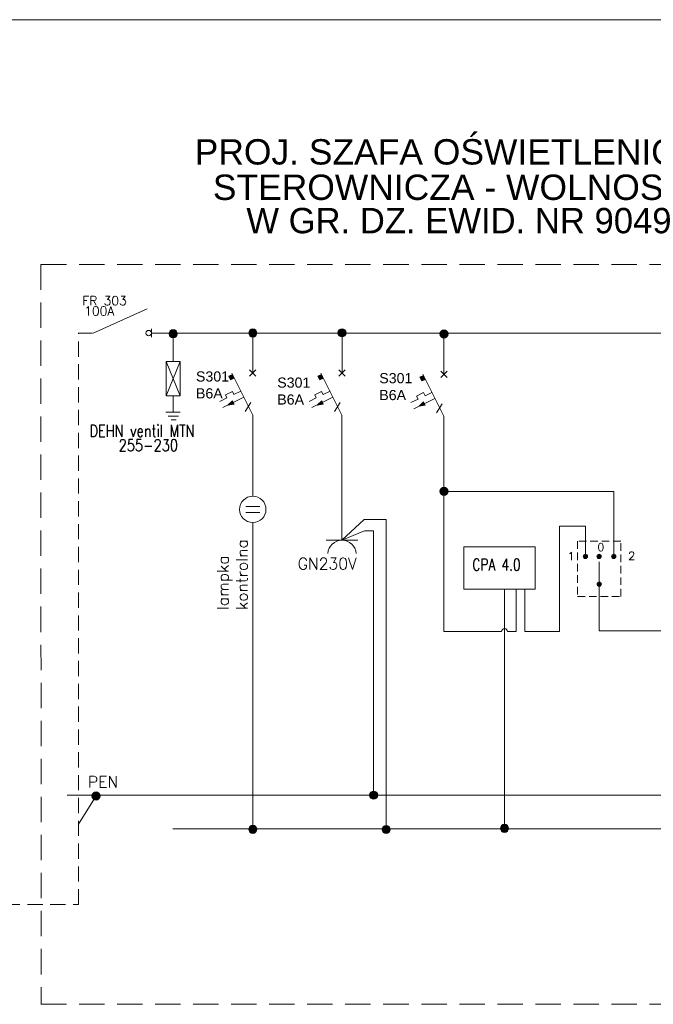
# Model space of a CAD drawing. Header units: metres. Extents: x 7168 to 12828, y 1523 to 3619.
# Tile 63 of 133: x 11103 to 11228, y 2143 to 2337. Entities that reach past the tile are written whole.
import ezdxf

# ---------------------------------------------------------------- set-up
doc = ezdxf.new("R2010")
doc.units = ezdxf.units.M
for name, pattern in [('DASHED2', [0.375, 0.25, -0.125]), ('DASHEDX2', [1.5, 1, -0.5]), ('DGN Style 3', [2.649063, 1.892188, -0.756875])]:
    doc.linetypes.add(name, pattern=pattern)
for name, color, linetype, lineweight in [('219-Linia granicy', 7, 'Continuous', 0), ('SCHEMATY1', 7, 'Continuous', 20), ('w0', 7, 'Continuous', 20), ('WYM', 1, 'Continuous', 20)]:
    doc.layers.add(name, color=color, linetype=linetype, lineweight=lineweight)
doc.layers.add('82b-ramka niewidoczna', color=54, linetype='DGN Style 3', lineweight=30, plot=False)
for name, color, linetype in [('PRE_opis', 1, 'Continuous'), ('PRE_schematy', 7, 'Continuous'), ('schemat', 7, 'Continuous')]:
    doc.layers.add(name, color=color, linetype=linetype)
doc.styles.add('BMT_METERS_090126_AS_01_RZUT PARTERU$0$OZONE_DIM', font='simplex.shx', dxfattribs={"width": 0.75})
doc.styles.add('PPE', font='romans.shx', dxfattribs={"height": 0.9})
doc.styles.get("Standard").update_dxf_attribs({"font": 'arial.ttf'})
doc.styles.add('styl mein', font='simplex.shx', dxfattribs={"width": 0.8, "height": 18})

msp = doc.modelspace()

# ---------------------------------------------------------------- linework, layer by layer
at = {"color": 7, "linetype": 'Continuous', "lineweight": 15, "ltscale": 50}
for p, q in [((11133.435, 2275.708, 26518.011), (11133.431, 2270.058, 26518.011)), ((11134.816, 2270.057, 26518.011), (11132.035, 2263.323, 26518.011)), ((11132.038, 2270.059, 26518.011), (11134.812, 2263.322, 26518.011)), ((11133.423, 2263.323, 26518.011), (11133.422, 2260.082, 26518.011)), ((11134.794, 2260.081, 26518.011), (11132.006, 2260.083, 26518.011)), ((11133.422, 2260.082, 26518.011), (11134.794, 2260.081, 26518.011)), ((11132.464, 2259.299, 26518.011), (11134.476, 2259.297, 26518.011)), ((11133.067, 2258.568, 26518.011), (11134.027, 2258.568, 26518.011))]:
    msp.add_line(p, q, dxfattribs=at)
at = {"color": 7, "lineweight": 15}
for p, q in [((11149.134, 2267.805, 26518.011), (11149.134, 2270.916, 26518.011)), ((11166.727, 2267.805, 26518.011), (11166.727, 2270.916, 26518.011)), ((11186.833, 2267.572, 26518.011), (11186.833, 2270.682, 26518.011)), ((11144.983, 2267.808, 26518.011), (11149.13, 2259.514, 26518.011)), ((11148.511, 2268.427, 26518.011), (11149.756, 2267.183, 26518.011)), ((11149.756, 2268.427, 26518.011), (11148.511, 2267.183, 26518.011)), ((11162.576, 2267.808, 26518.011), (11166.724, 2259.514, 26518.011)), ((11166.105, 2268.427, 26518.011), (11167.349, 2267.183, 26518.011)), ((11167.349, 2268.427, 26518.011), (11166.105, 2267.183, 26518.011)), ((11186.211, 2268.194, 26518.011), (11187.455, 2266.95, 26518.011)), ((11187.455, 2268.194, 26518.011), (11186.211, 2266.95, 26518.011)), ((11145.114, 2267.539, 26518.011), (11144.38, 2267.208, 26518.011)), ((11144.38, 2267.208, 26518.011), (11144.736, 2266.476, 26518.011)), ((11144.736, 2266.476, 26518.011), (11145.476, 2266.797, 26518.011)), ((11162.708, 2267.539, 26518.011), (11161.973, 2267.208, 26518.011)), ((11161.973, 2267.208, 26518.011), (11162.33, 2266.476, 26518.011)), ((11162.33, 2266.476, 26518.011), (11163.069, 2266.797, 26518.011)), ((11182.813, 2267.305, 26518.011), (11182.079, 2266.974, 26518.011)), ((11182.079, 2266.974, 26518.011), (11182.435, 2266.243, 26518.011)), ((11182.435, 2266.243, 26518.011), (11183.175, 2266.563, 26518.011)), ((11182.682, 2267.575, 26518.011), (11186.829, 2259.28, 26518.011)), ((11145.11, 2264.175, 26518.011), (11143.743, 2263.509, 26518.011)), ((11145.404, 2263.571, 26518.011), (11145.11, 2264.175, 26518.011)), ((11146.769, 2264.235, 26518.011), (11145.404, 2263.571, 26518.011)), ((11162.703, 2264.175, 26518.011), (11161.337, 2263.509, 26518.011)), ((11162.998, 2263.571, 26518.011), (11162.703, 2264.175, 26518.011)), ((11164.363, 2264.235, 26518.011), (11162.998, 2263.571, 26518.011)), ((11182.809, 2263.942, 26518.011), (11181.442, 2263.276, 26518.011)), ((11183.103, 2263.337, 26518.011), (11182.809, 2263.942, 26518.011)), ((11184.468, 2264.002, 26518.011), (11183.103, 2263.337, 26518.011)), ((11144.037, 2262.905, 26518.011), (11142.625, 2262.217, 26518.011)), ((11147.356, 2263.032, 26518.011), (11143.211, 2261.013, 26518.011)), ((11144.037, 2262.905, 26518.011), (11143.743, 2263.509, 26518.011)), ((11145.124, 2262.349, 26518.011), (11144.21, 2261.5, 26518.011)), ((11145.442, 2261.696, 26518.011), (11145.124, 2262.349, 26518.011)), ((11161.631, 2262.905, 26518.011), (11160.218, 2262.217, 26518.011)), ((11164.949, 2263.032, 26518.011), (11160.804, 2261.013, 26518.011)), ((11161.631, 2262.905, 26518.011), (11161.337, 2263.509, 26518.011)), ((11162.718, 2262.349, 26518.011), (11161.803, 2261.5, 26518.011)), ((11163.036, 2261.696, 26518.011), (11162.718, 2262.349, 26518.011)), ((11181.737, 2262.671, 26518.011), (11180.324, 2261.983, 26518.011)), ((11185.055, 2262.798, 26518.011), (11180.91, 2260.78, 26518.011)), ((11181.737, 2262.671, 26518.011), (11181.442, 2263.276, 26518.011)), ((11182.823, 2262.115, 26518.011), (11181.909, 2261.266, 26518.011)), ((11183.141, 2261.463, 26518.011), (11182.823, 2262.115, 26518.011)), ((11144.21, 2261.5, 26518.011), (11145.442, 2261.696, 26518.011)), ((11161.803, 2261.5, 26518.011), (11163.036, 2261.696, 26518.011)), ((11181.909, 2261.266, 26518.011), (11183.141, 2261.463, 26518.011)), ((11149.13, 2259.514, 26518.011), (11149.13, 2253.293, 26518.011)), ((11166.724, 2259.514, 26518.011), (11166.724, 2253.293, 26518.011)), ((11186.829, 2259.28, 26518.011), (11186.829, 2253.06, 26518.011)), ((11186.829, 2244.473, 26518.011), (11186.829, 2253.06, 26518.011)), ((11147.789, 2241.524, 26518.011), (11150.499, 2241.524, 26518.011)), ((11147.789, 2241.524, 26518.011), (11150.499, 2241.524, 26518.011)), ((11147.789, 2240.34, 26518.011), (11150.499, 2240.34, 26518.011)), ((11147.789, 2240.34, 26518.011), (11150.499, 2240.34, 26518.011)), ((11217.439, 2226.209, 26518.011), (11217.439, 2230.593, 26518.011)), ((11217.439, 2226.209, 26518.011), (11217.439, 2230.593, 26518.011))]:
    msp.add_line(p, q, dxfattribs=at)
at = {"color": 7, "linetype": 'Continuous', "lineweight": 15}
for p, q in [((11148.752, 2261.994, 26518.011), (11147.663, 2260.23, 26518.011)), ((11166.346, 2261.994, 26518.011), (11165.257, 2260.23, 26518.011)), ((11186.451, 2261.761, 26518.011), (11185.362, 2259.996, 26518.011))]:
    msp.add_line(p, q, dxfattribs=at)
at = {"color": 7, "lineweight": 15, "ltscale": 20}
for p, q in [((11186.829, 2216.834, 26518.011), (11186.829, 2244.473, 26518.011)), ((11186.829, 2244.473, 26518.011), (11220.301, 2244.473, 26518.011)), ((11214.721, 2231.652, 26518.011), (11214.721, 2237.627, 26518.011)), ((11201.056, 2225.17, 26518.011), (11201.056, 2216.834, 26518.011)), ((11202.759, 2225.17, 26518.011), (11202.759, 2216.822, 26518.011)), ((11198.201, 2216.834, 26518.011), (11186.829, 2216.834, 26518.011)), ((11201.056, 2216.834, 26518.011), (11199.352, 2216.834, 26518.011)), ((11202.759, 2216.822, 26518.011), (11209.584, 2216.822, 26518.011))]:
    msp.add_line(p, q, dxfattribs=at)
at = {"color": 7, "linetype": 'DASHEDX2', "lineweight": 15, "ltscale": 1.5}
for p, q in [((11221.687, 2234.675, 26518.011), (11213.19, 2234.675, 26518.011)), ((11213.19, 2234.675, 26518.011), (11213.19, 2223.773, 26518.011)), ((11221.687, 2234.675, 26518.011), (11213.19, 2234.675, 26518.011)), ((11213.19, 2234.675, 26518.011), (11213.19, 2223.773, 26518.011)), ((11221.687, 2223.773, 26518.011), (11221.687, 2234.675, 26518.011)), ((11221.687, 2223.773, 26518.011), (11221.687, 2234.675, 26518.011)), ((11213.19, 2223.773, 26518.011), (11221.687, 2223.773, 26518.011)), ((11213.19, 2223.773, 26518.011), (11221.687, 2223.773, 26518.011))]:
    msp.add_line(p, q, dxfattribs=at)
at = {"color": 7, "linetype": 'Continuous', "lineweight": 15, "ltscale": 50, "elevation": 26518.011}
msp.add_lwpolyline([(11132.038, 2270.059), (11134.816, 2270.057), (11134.812, 2263.322), (11132.035, 2263.323)], close=True, dxfattribs=at)
at = {"color": 7, "lineweight": 15}
msp.add_circle((11149.13, 2240.932, 26518.011), 2.608, dxfattribs=at)
msp.add_circle((11149.13, 2240.932, 26518.011), 2.608, dxfattribs=at)
for points in [[(11144.736, 2266.476, 26518.011), (11144.38, 2267.208, 26518.011), (11144.736, 2267.368, 26518.011)], [(11145.114, 2266.64, 26518.011), (11144.736, 2267.368, 26518.011), (11145.114, 2267.539, 26518.011)], [(11144.736, 2266.476, 26518.011), (11144.736, 2267.368, 26518.011), (11145.114, 2266.64, 26518.011)], [(11145.114, 2266.64, 26518.011), (11145.114, 2267.539, 26518.011), (11145.476, 2266.797, 26518.011)], [(11162.33, 2266.476, 26518.011), (11161.973, 2267.208, 26518.011), (11162.33, 2267.368, 26518.011)], [(11162.708, 2266.64, 26518.011), (11162.33, 2267.368, 26518.011), (11162.708, 2267.539, 26518.011)], [(11162.33, 2266.476, 26518.011), (11162.33, 2267.368, 26518.011), (11162.708, 2266.64, 26518.011)], [(11162.708, 2266.64, 26518.011), (11162.708, 2267.539, 26518.011), (11163.069, 2266.797, 26518.011)], [(11182.435, 2266.243, 26518.011), (11182.079, 2266.974, 26518.011), (11182.435, 2267.135, 26518.011)], [(11182.813, 2266.407, 26518.011), (11182.435, 2267.135, 26518.011), (11182.813, 2267.305, 26518.011)], [(11182.435, 2266.243, 26518.011), (11182.435, 2267.135, 26518.011), (11182.813, 2266.407, 26518.011)], [(11182.813, 2266.407, 26518.011), (11182.813, 2267.305, 26518.011), (11183.175, 2266.563, 26518.011)], [(11145.124, 2261.646, 26518.011), (11144.21, 2261.5, 26518.011), (11145.124, 2262.349, 26518.011)], [(11145.124, 2261.646, 26518.011), (11145.124, 2262.349, 26518.011), (11145.442, 2261.696, 26518.011)], [(11162.718, 2261.646, 26518.011), (11161.803, 2261.5, 26518.011), (11162.718, 2262.349, 26518.011)], [(11162.718, 2261.646, 26518.011), (11162.718, 2262.349, 26518.011), (11163.036, 2261.696, 26518.011)], [(11182.823, 2261.412, 26518.011), (11181.909, 2261.266, 26518.011), (11182.823, 2262.115, 26518.011)], [(11182.823, 2261.412, 26518.011), (11182.823, 2262.115, 26518.011), (11183.141, 2261.463, 26518.011)]]:
    msp.add_solid(points, dxfattribs=at)
at = {"layer": '219-Linia granicy', "color": 7, "linetype": 'DASHEDX2', "lineweight": 15, "ltscale": 3}
for p in [(11068.703, 2163.03, 26518.011), (11114.794, 2163.03, 26518.011)]:
    msp.add_line(p, (11114.794, 2163.03, 26518.011), dxfattribs=at)
at = {"layer": '219-Linia granicy', "color": 7, "linetype": 'DASHEDX2', "lineweight": 15, "ltscale": 3, "elevation": 26518.011}
msp.add_lwpolyline([(11114.794, 2163.03), (11114.794, 2275.719)], dxfattribs=at)
at = {"layer": '82b-ramka niewidoczna', "color": 6, "linetype": 'Continuous', "lineweight": 15}
msp.add_line((10918.756, 2337.487), (11338.756, 2337.487), dxfattribs=at)
at = {"layer": 'PRE_schematy', "color": 7, "linetype": 'DASHED2', "lineweight": 15, "ltscale": 20}
for p, q in [((11107.372, 2289.244, 26518.011), (11314.956, 2289.244, 26518.011)), ((11107.372, 2289.244, 26518.011), (11107.373, 2143.334, 26518.011)), ((11107.371, 2143.334, 26518.011), (11314.957, 2143.334, 26518.011))]:
    msp.add_line(p, q, dxfattribs=at)
at = {"layer": 'PRE_schematy', "color": 7, "lineweight": 15}
for p, q in [((11117.64, 2275.701, 26518.011), (11128.304, 2280.503, 26518.011)), ((11129.132, 2276.531, 26518.011), (11129.132, 2274.872, 26518.011)), ((11134.278, 2275.701, 26518.011), (11129.132, 2275.701, 26518.011)), ((11133.398, 2275.706, 26518.011), (11253.383, 2275.706, 26518.011)), ((11166.727, 2270.916, 26518.011), (11166.727, 2275.735, 26518.011)), ((11166.727, 2270.916, 26518.011), (11166.727, 2275.735, 26518.011)), ((11186.833, 2270.682, 26518.011), (11186.833, 2275.443, 26518.011)), ((11186.833, 2270.682, 26518.011), (11186.833, 2275.443, 26518.011)), ((11149.13, 2243.54, 26518.011), (11149.13, 2259.514, 26518.011)), ((11149.13, 2243.54, 26518.011), (11149.13, 2259.514, 26518.011)), ((11166.724, 2253.293, 26518.011), (11166.724, 2234.842, 26518.011)), ((11166.724, 2253.293, 26518.011), (11166.724, 2234.842, 26518.011)), ((11220.301, 2234.039, 26518.011), (11220.301, 2244.473, 26518.011)), ((11220.301, 2234.039, 26518.011), (11220.301, 2244.473, 26518.011)), ((11149.13, 2238.324, 26518.011), (11149.13, 2177.833, 26518.011)), ((11149.13, 2238.324, 26518.011), (11149.13, 2177.833, 26518.011)), ((11220.301, 2231.652, 26518.011), (11220.301, 2234.039, 26518.011)), ((11220.301, 2231.652, 26518.011), (11220.301, 2234.039, 26518.011)), ((11217.439, 2226.209, 26518.011), (11217.439, 2223.823, 26518.011)), ((11217.439, 2226.209, 26518.011), (11217.439, 2223.823, 26518.011)), ((11118.22, 2184.424, 28864.592), (11114.767, 2178.888, 28864.592)), ((11118.22, 2184.424, 28864.592), (11114.767, 2178.888, 28864.592))]:
    msp.add_line(p, q, dxfattribs=at)
for centre, radius in [((11128.603, 2275.701, 26518.011), 0.529), ((11133.435, 2275.558, 26518.011), 0.805), ((11133.435, 2275.558, 26518.011), 0.805), ((11149.134, 2275.706, 26518.011), 0.805), ((11149.134, 2275.706, 26518.011), 0.805), ((11166.727, 2275.735, 26518.011), 0.805), ((11166.727, 2275.735, 26518.011), 0.805), ((11186.833, 2275.501, 26518.011), 0.805), ((11186.833, 2275.501, 26518.011), 0.805), ((11186.829, 2244.473, 26518.011), 0.805), ((11186.829, 2244.473, 26518.011), 0.805), ((11118.22, 2184.424, 28864.592), 0.805), ((11118.22, 2184.424, 28864.592), 0.805), ((11172.966, 2184.577, 26518.011), 0.805), ((11172.966, 2184.577, 26518.011), 0.805), ((11149.13, 2177.833, 26518.011), 0.805), ((11149.13, 2177.833, 26518.011), 0.805), ((11175.435, 2177.809, 26518.011), 0.805), ((11175.435, 2177.809, 26518.011), 0.805), ((11198.777, 2178.042, 26518.011), 0.805), ((11198.777, 2178.042, 26518.011), 0.805)]:
    msp.add_circle(centre, radius, dxfattribs=at)
for points in [[(11132.865, 2274.989, 26518.011), (11132.63, 2275.558, 26518.011), (11132.865, 2276.127, 26518.011)], [(11132.865, 2274.989, 26518.011), (11132.63, 2275.558, 26518.011), (11132.865, 2276.127, 26518.011)], [(11133.435, 2274.753, 26518.011), (11132.865, 2276.127, 26518.011), (11133.435, 2276.363, 26518.011)], [(11133.435, 2274.753, 26518.011), (11132.865, 2276.127, 26518.011), (11133.435, 2276.363, 26518.011)], [(11132.865, 2274.989, 26518.011), (11132.865, 2276.127, 26518.011), (11133.435, 2274.753, 26518.011)], [(11132.865, 2274.989, 26518.011), (11132.865, 2276.127, 26518.011), (11133.435, 2274.753, 26518.011)], [(11133.435, 2274.753, 26518.011), (11133.435, 2276.363, 26518.011), (11134.004, 2274.989, 26518.011)], [(11134.004, 2274.989, 26518.011), (11133.435, 2276.363, 26518.011), (11134.004, 2276.127, 26518.011)], [(11133.435, 2274.753, 26518.011), (11133.435, 2276.363, 26518.011), (11134.004, 2274.989, 26518.011)], [(11134.004, 2274.989, 26518.011), (11133.435, 2276.363, 26518.011), (11134.004, 2276.127, 26518.011)], [(11134.004, 2274.989, 26518.011), (11134.004, 2276.127, 26518.011), (11134.24, 2275.558, 26518.011)], [(11134.004, 2274.989, 26518.011), (11134.004, 2276.127, 26518.011), (11134.24, 2275.558, 26518.011)], [(11148.564, 2275.136, 26518.011), (11148.328, 2275.706, 26518.011), (11148.564, 2276.275, 26518.011)], [(11148.564, 2275.136, 26518.011), (11148.328, 2275.706, 26518.011), (11148.564, 2276.275, 26518.011)], [(11149.134, 2274.9, 26518.011), (11148.564, 2276.275, 26518.011), (11149.134, 2276.511, 26518.011)], [(11149.134, 2274.9, 26518.011), (11148.564, 2276.275, 26518.011), (11149.134, 2276.511, 26518.011)], [(11148.564, 2275.136, 26518.011), (11148.564, 2276.275, 26518.011), (11149.134, 2274.9, 26518.011)], [(11148.564, 2275.136, 26518.011), (11148.564, 2276.275, 26518.011), (11149.134, 2274.9, 26518.011)], [(11149.134, 2274.9, 26518.011), (11149.134, 2276.511, 26518.011), (11149.703, 2275.136, 26518.011)], [(11149.703, 2275.136, 26518.011), (11149.134, 2276.511, 26518.011), (11149.703, 2276.275, 26518.011)], [(11149.134, 2274.9, 26518.011), (11149.134, 2276.511, 26518.011), (11149.703, 2275.136, 26518.011)], [(11149.703, 2275.136, 26518.011), (11149.134, 2276.511, 26518.011), (11149.703, 2276.275, 26518.011)], [(11149.703, 2275.136, 26518.011), (11149.703, 2276.275, 26518.011), (11149.939, 2275.706, 26518.011)], [(11149.703, 2275.136, 26518.011), (11149.703, 2276.275, 26518.011), (11149.939, 2275.706, 26518.011)], [(11166.158, 2275.166, 26518.011), (11165.922, 2275.735, 26518.011), (11166.158, 2276.304, 26518.011)], [(11166.158, 2275.166, 26518.011), (11165.922, 2275.735, 26518.011), (11166.158, 2276.304, 26518.011)], [(11166.727, 2274.93, 26518.011), (11166.158, 2276.304, 26518.011), (11166.727, 2276.54, 26518.011)], [(11166.727, 2274.93, 26518.011), (11166.158, 2276.304, 26518.011), (11166.727, 2276.54, 26518.011)], [(11166.158, 2275.166, 26518.011), (11166.158, 2276.304, 26518.011), (11166.727, 2274.93, 26518.011)], [(11166.158, 2275.166, 26518.011), (11166.158, 2276.304, 26518.011), (11166.727, 2274.93, 26518.011)], [(11166.727, 2274.93, 26518.011), (11166.727, 2276.54, 26518.011), (11167.297, 2275.166, 26518.011)], [(11167.297, 2275.166, 26518.011), (11166.727, 2276.54, 26518.011), (11167.297, 2276.304, 26518.011)], [(11166.727, 2274.93, 26518.011), (11166.727, 2276.54, 26518.011), (11167.297, 2275.166, 26518.011)], [(11167.297, 2275.166, 26518.011), (11166.727, 2276.54, 26518.011), (11167.297, 2276.304, 26518.011)], [(11167.297, 2275.166, 26518.011), (11167.297, 2276.304, 26518.011), (11167.532, 2275.735, 26518.011)], [(11167.297, 2275.166, 26518.011), (11167.297, 2276.304, 26518.011), (11167.532, 2275.735, 26518.011)], [(11186.263, 2274.932, 26518.011), (11186.027, 2275.501, 26518.011), (11186.263, 2276.071, 26518.011)], [(11186.263, 2274.932, 26518.011), (11186.027, 2275.501, 26518.011), (11186.263, 2276.071, 26518.011)], [(11186.833, 2274.696, 26518.011), (11186.263, 2276.071, 26518.011), (11186.833, 2276.307, 26518.011)], [(11186.833, 2274.696, 26518.011), (11186.263, 2276.071, 26518.011), (11186.833, 2276.307, 26518.011)], [(11186.263, 2274.932, 26518.011), (11186.263, 2276.071, 26518.011), (11186.833, 2274.696, 26518.011)], [(11186.263, 2274.932, 26518.011), (11186.263, 2276.071, 26518.011), (11186.833, 2274.696, 26518.011)], [(11186.833, 2274.696, 26518.011), (11186.833, 2276.307, 26518.011), (11187.402, 2274.932, 26518.011)], [(11187.402, 2274.932, 26518.011), (11186.833, 2276.307, 26518.011), (11187.402, 2276.071, 26518.011)], [(11186.833, 2274.696, 26518.011), (11186.833, 2276.307, 26518.011), (11187.402, 2274.932, 26518.011)], [(11187.402, 2274.932, 26518.011), (11186.833, 2276.307, 26518.011), (11187.402, 2276.071, 26518.011)], [(11187.402, 2274.932, 26518.011), (11187.402, 2276.071, 26518.011), (11187.638, 2275.501, 26518.011)], [(11187.402, 2274.932, 26518.011), (11187.402, 2276.071, 26518.011), (11187.638, 2275.501, 26518.011)], [(11186.26, 2243.904, 26518.011), (11186.024, 2244.473, 26518.011), (11186.26, 2245.043, 26518.011)], [(11186.26, 2243.904, 26518.011), (11186.024, 2244.473, 26518.011), (11186.26, 2245.043, 26518.011)], [(11186.829, 2243.668, 26518.011), (11186.26, 2245.043, 26518.011), (11186.829, 2245.279, 26518.011)], [(11186.829, 2243.668, 26518.011), (11186.26, 2245.043, 26518.011), (11186.829, 2245.279, 26518.011)], [(11186.26, 2243.904, 26518.011), (11186.26, 2245.043, 26518.011), (11186.829, 2243.668, 26518.011)], [(11186.26, 2243.904, 26518.011), (11186.26, 2245.043, 26518.011), (11186.829, 2243.668, 26518.011)], [(11186.829, 2243.668, 26518.011), (11186.829, 2245.279, 26518.011), (11187.399, 2243.904, 26518.011)], [(11187.399, 2243.904, 26518.011), (11186.829, 2245.279, 26518.011), (11187.399, 2245.043, 26518.011)], [(11186.829, 2243.668, 26518.011), (11186.829, 2245.279, 26518.011), (11187.399, 2243.904, 26518.011)], [(11187.399, 2243.904, 26518.011), (11186.829, 2245.279, 26518.011), (11187.399, 2245.043, 26518.011)], [(11187.399, 2243.904, 26518.011), (11187.399, 2245.043, 26518.011), (11187.634, 2244.473, 26518.011)], [(11187.399, 2243.904, 26518.011), (11187.399, 2245.043, 26518.011), (11187.634, 2244.473, 26518.011)], [(11117.617, 2183.854, 28668.499), (11117.381, 2184.424, 28668.499), (11117.617, 2184.993, 28668.499)], [(11117.617, 2183.854, 28668.499), (11117.381, 2184.424, 28668.499), (11117.617, 2184.993, 28668.499)], [(11118.22, 2183.618, 28864.592), (11117.651, 2184.993, 28864.592), (11118.22, 2185.229, 28864.592)], [(11118.22, 2183.618, 28864.592), (11117.651, 2184.993, 28864.592), (11118.22, 2185.229, 28864.592)], [(11117.651, 2183.854, 28864.592), (11117.651, 2184.993, 28864.592), (11118.22, 2183.618, 28864.592)], [(11117.651, 2183.854, 28864.592), (11117.651, 2184.993, 28864.592), (11118.22, 2183.618, 28864.592)], [(11118.22, 2183.618, 28864.592), (11118.22, 2185.229, 28864.592), (11118.789, 2183.854, 28864.592)], [(11118.789, 2183.854, 28864.592), (11118.22, 2185.229, 28864.592), (11118.789, 2184.993, 28864.592)], [(11118.22, 2183.618, 28864.592), (11118.22, 2185.229, 28864.592), (11118.789, 2183.854, 28864.592)], [(11118.789, 2183.854, 28864.592), (11118.22, 2185.229, 28864.592), (11118.789, 2184.993, 28864.592)], [(11118.789, 2183.854, 28864.592), (11118.789, 2184.993, 28864.592), (11119.025, 2184.424, 28864.592)], [(11118.789, 2183.854, 28864.592), (11118.789, 2184.993, 28864.592), (11119.025, 2184.424, 28864.592)], [(11172.396, 2184.008, 26518.011), (11172.16, 2184.577, 26518.011), (11172.396, 2185.146, 26518.011)], [(11172.396, 2184.008, 26518.011), (11172.16, 2184.577, 26518.011), (11172.396, 2185.146, 26518.011)], [(11172.966, 2183.772, 26518.011), (11172.396, 2185.146, 26518.011), (11172.966, 2185.382, 26518.011)], [(11172.966, 2183.772, 26518.011), (11172.396, 2185.146, 26518.011), (11172.966, 2185.382, 26518.011)], [(11172.396, 2184.008, 26518.011), (11172.396, 2185.146, 26518.011), (11172.966, 2183.772, 26518.011)], [(11172.396, 2184.008, 26518.011), (11172.396, 2185.146, 26518.011), (11172.966, 2183.772, 26518.011)], [(11172.966, 2183.772, 26518.011), (11172.966, 2185.382, 26518.011), (11173.535, 2184.008, 26518.011)], [(11173.535, 2184.008, 26518.011), (11172.966, 2185.382, 26518.011), (11173.535, 2185.146, 26518.011)], [(11172.966, 2183.772, 26518.011), (11172.966, 2185.382, 26518.011), (11173.535, 2184.008, 26518.011)], [(11173.535, 2184.008, 26518.011), (11172.966, 2185.382, 26518.011), (11173.535, 2185.146, 26518.011)], [(11173.535, 2184.008, 26518.011), (11173.535, 2185.146, 26518.011), (11173.771, 2184.577, 26518.011)], [(11173.535, 2184.008, 26518.011), (11173.535, 2185.146, 26518.011), (11173.771, 2184.577, 26518.011)], [(11148.561, 2177.264, 26518.011), (11148.325, 2177.833, 26518.011), (11148.561, 2178.402, 26518.011)], [(11148.561, 2177.264, 26518.011), (11148.325, 2177.833, 26518.011), (11148.561, 2178.402, 26518.011)], [(11149.13, 2177.028, 26518.011), (11148.561, 2178.402, 26518.011), (11149.13, 2178.638, 26518.011)], [(11149.13, 2177.028, 26518.011), (11148.561, 2178.402, 26518.011), (11149.13, 2178.638, 26518.011)], [(11148.561, 2177.264, 26518.011), (11148.561, 2178.402, 26518.011), (11149.13, 2177.028, 26518.011)], [(11148.561, 2177.264, 26518.011), (11148.561, 2178.402, 26518.011), (11149.13, 2177.028, 26518.011)], [(11149.13, 2177.028, 26518.011), (11149.13, 2178.638, 26518.011), (11149.699, 2177.264, 26518.011)], [(11149.699, 2177.264, 26518.011), (11149.13, 2178.638, 26518.011), (11149.699, 2178.402, 26518.011)], [(11149.13, 2177.028, 26518.011), (11149.13, 2178.638, 26518.011), (11149.699, 2177.264, 26518.011)], [(11149.699, 2177.264, 26518.011), (11149.13, 2178.638, 26518.011), (11149.699, 2178.402, 26518.011)], [(11149.699, 2177.264, 26518.011), (11149.699, 2178.402, 26518.011), (11149.935, 2177.833, 26518.011)], [(11149.699, 2177.264, 26518.011), (11149.699, 2178.402, 26518.011), (11149.935, 2177.833, 26518.011)], [(11175.435, 2177.003, 26518.011), (11174.866, 2178.378, 26518.011), (11175.435, 2178.614, 26518.011)], [(11175.435, 2177.003, 26518.011), (11174.866, 2178.378, 26518.011), (11175.435, 2178.614, 26518.011)], [(11175.435, 2177.003, 26518.011), (11175.435, 2178.614, 26518.011), (11176.005, 2177.239, 26518.011)], [(11176.005, 2177.239, 26518.011), (11175.435, 2178.614, 26518.011), (11176.005, 2178.378, 26518.011)], [(11175.435, 2177.003, 26518.011), (11175.435, 2178.614, 26518.011), (11176.005, 2177.239, 26518.011)], [(11176.005, 2177.239, 26518.011), (11175.435, 2178.614, 26518.011), (11176.005, 2178.378, 26518.011)], [(11198.207, 2177.473, 26518.011), (11197.971, 2178.042, 26518.011), (11198.207, 2178.612, 26518.011)], [(11198.207, 2177.473, 26518.011), (11197.971, 2178.042, 26518.011), (11198.207, 2178.612, 26518.011)], [(11198.777, 2177.237, 26518.011), (11198.207, 2178.612, 26518.011), (11198.777, 2178.848, 26518.011)], [(11198.777, 2177.237, 26518.011), (11198.207, 2178.612, 26518.011), (11198.777, 2178.848, 26518.011)], [(11198.207, 2177.473, 26518.011), (11198.207, 2178.612, 26518.011), (11198.777, 2177.237, 26518.011)], [(11198.207, 2177.473, 26518.011), (11198.207, 2178.612, 26518.011), (11198.777, 2177.237, 26518.011)], [(11198.777, 2177.237, 26518.011), (11198.777, 2178.848, 26518.011), (11199.346, 2177.473, 26518.011)], [(11199.346, 2177.473, 26518.011), (11198.777, 2178.848, 26518.011), (11199.346, 2178.612, 26518.011)], [(11198.777, 2177.237, 26518.011), (11198.777, 2178.848, 26518.011), (11199.346, 2177.473, 26518.011)], [(11199.346, 2177.473, 26518.011), (11198.777, 2178.848, 26518.011), (11199.346, 2178.612, 26518.011)], [(11199.346, 2177.473, 26518.011), (11199.346, 2178.612, 26518.011), (11199.582, 2178.042, 26518.011)], [(11199.346, 2177.473, 26518.011), (11199.346, 2178.612, 26518.011), (11199.582, 2178.042, 26518.011)], [(11174.866, 2177.239, 26518.011), (11174.63, 2177.809, 26518.011), (11174.866, 2178.378, 26518.011)], [(11174.866, 2177.239, 26518.011), (11174.63, 2177.809, 26518.011), (11174.866, 2178.378, 26518.011)], [(11174.866, 2177.239, 26518.011), (11174.866, 2178.378, 26518.011), (11175.435, 2177.003, 26518.011)], [(11174.866, 2177.239, 26518.011), (11174.866, 2178.378, 26518.011), (11175.435, 2177.003, 26518.011)], [(11176.005, 2177.239, 26518.011), (11176.005, 2178.378, 26518.011), (11176.241, 2177.809, 26518.011)], [(11176.005, 2177.239, 26518.011), (11176.005, 2178.378, 26518.011), (11176.241, 2177.809, 26518.011)]]:
    msp.add_solid(points, dxfattribs=at)
at = {"layer": 'schemat', "color": 7, "lineweight": 15}
msp.add_line((11169.83, 2234.842, 26518.011), (11163.617, 2234.842, 26518.011), dxfattribs=at)
msp.add_line((11169.83, 2234.842, 26518.011), (11163.617, 2234.842, 26518.011), dxfattribs=at)
for centre in [(11214.721, 2231.652, 26518.011), (11214.721, 2231.652, 26518.011), (11217.42, 2231.652, 26518.011), (11217.42, 2231.652, 26518.011), (11220.301, 2231.652, 26518.011), (11220.301, 2231.652, 26518.011), (11217.439, 2226.209, 26518.011), (11217.439, 2226.209, 26518.011)]:
    msp.add_circle(centre, 0.431, dxfattribs=at)
msp.add_arc((11166.724, 2232.029, 26518.011), 2.813, 3.99956, 176.00044, dxfattribs=at)
msp.add_arc((11166.724, 2232.029, 26518.011), 2.813, 3.99956, 176.00044, dxfattribs=at)
for points in [[(11214.721, 2231.221, 26518.011), (11214.289, 2231.652, 26518.011), (11214.721, 2232.083, 26518.011)], [(11214.721, 2231.221, 26518.011), (11214.289, 2231.652, 26518.011), (11214.721, 2232.083, 26518.011)], [(11214.721, 2231.221, 26518.011), (11214.721, 2232.083, 26518.011), (11215.152, 2231.652, 26518.011)], [(11214.721, 2231.221, 26518.011), (11214.721, 2232.083, 26518.011), (11215.152, 2231.652, 26518.011)], [(11217.42, 2231.221, 26518.011), (11216.989, 2231.652, 26518.011), (11217.42, 2232.083, 26518.011)], [(11217.42, 2231.221, 26518.011), (11216.989, 2231.652, 26518.011), (11217.42, 2232.083, 26518.011)], [(11217.42, 2231.221, 26518.011), (11217.42, 2232.083, 26518.011), (11217.851, 2231.652, 26518.011)], [(11217.42, 2231.221, 26518.011), (11217.42, 2232.083, 26518.011), (11217.851, 2231.652, 26518.011)], [(11220.301, 2231.221, 26518.011), (11219.87, 2231.652, 26518.011), (11220.301, 2232.083, 26518.011)], [(11220.301, 2231.221, 26518.011), (11219.87, 2231.652, 26518.011), (11220.301, 2232.083, 26518.011)], [(11220.301, 2231.221, 26518.011), (11220.301, 2232.083, 26518.011), (11220.732, 2231.652, 26518.011)], [(11220.301, 2231.221, 26518.011), (11220.301, 2232.083, 26518.011), (11220.732, 2231.652, 26518.011)], [(11217.439, 2225.778, 26518.011), (11217.007, 2226.209, 26518.011), (11217.439, 2226.64, 26518.011)], [(11217.439, 2225.778, 26518.011), (11217.007, 2226.209, 26518.011), (11217.439, 2226.64, 26518.011)], [(11217.439, 2225.778, 26518.011), (11217.439, 2226.64, 26518.011), (11217.87, 2226.209, 26518.011)], [(11217.439, 2225.778, 26518.011), (11217.439, 2226.64, 26518.011), (11217.87, 2226.209, 26518.011)]]:
    msp.add_solid(points, dxfattribs=at)
at = {"layer": 'w0', "color": 7, "lineweight": 15}
for p, q in [((11117.553, 2275.706, 26518.011), (11114.786, 2275.705, 27092.377)), ((11112.528, 2184.557, 28685.98), (11312.724, 2184.557, 26518.011)), ((11133.355, 2177.928, 26518.011), (11308.638, 2177.928, 26518.011))]:
    msp.add_line(p, q, dxfattribs=at)
at = {"layer": 'w0', "color": 7, "lineweight": 15, "ltscale": 20}
for p, q in [((11133.435, 2270.768, 26518.011), (11133.435, 2275.558, 26518.011)), ((11149.134, 2270.916, 26518.011), (11149.134, 2275.706, 26518.011)), ((11166.724, 2234.842, 26518.011), (11171.065, 2238.905, 26518.011)), ((11171.065, 2238.905, 26518.011), (11175.435, 2238.905, 26518.011)), ((11175.435, 2238.905, 26518.011), (11175.435, 2177.809, 26518.011)), ((11166.724, 2234.842, 26518.011), (11171.17, 2236.71, 26518.011)), ((11171.17, 2236.71, 26518.011), (11172.966, 2236.71, 26518.011)), ((11172.966, 2236.71, 26518.011), (11172.966, 2184.577, 26518.011)), ((11209.584, 2237.627, 26518.011), (11209.584, 2216.822, 26518.011)), ((11209.584, 2237.627, 26518.011), (11214.721, 2237.627, 26518.011)), ((11190.716, 2233.551, 26518.011), (11204.819, 2233.551, 26518.011)), ((11190.716, 2225.17, 26518.011), (11190.716, 2233.551, 26518.011)), ((11204.819, 2233.551, 26518.011), (11204.819, 2225.17, 26518.011)), ((11204.819, 2225.17, 26518.011), (11190.716, 2225.17, 26518.011)), ((11198.777, 2225.17, 26518.011), (11198.777, 2178.042, 26518.011)), ((11217.439, 2226.209, 26518.011), (11217.439, 2216.989, 26518.011)), ((11217.439, 2223.773, 26518.011), (11217.439, 2224.337, 26518.011)), ((11217.439, 2216.989, 26518.011), (11232.166, 2216.989, 26518.011))]:
    msp.add_line(p, q, dxfattribs=at)
at = {"layer": 'w0', "color": 7, "lineweight": 15}
msp.add_arc((11198.777, 2216.834, 26518.011), 0.576, 0, 180, dxfattribs=at)

# ---------------------------------------------------------------- texts
at = {"color": 7, "linetype": 'Continuous', "lineweight": 15}
for s, p in [('S301', (11137.929, 2266.14, 26518.011)), ('S301', (11174.074, 2265.803, 26518.011)), ('S301', (11174.074, 2265.803, 24963.892)), ('S301', (11153.956, 2264.927, 26518.011)), ('B6A', (11137.929, 2262.807, 26518.011)), ('B6A', (11174.074, 2262.47, 26518.011)), ('B6A', (11153.956, 2261.594, 26518.011))]:
    msp.add_text(s, height=2, dxfattribs=at).set_placement(p)
at = {"layer": 'PRE_opis', "color": 7, "linetype": 'Continuous', "lineweight": 30}
for s, p in [('PROJ. SZAFA OŚWIETLENIOWA SO', (11137.677, 2308.927, 26518.011)), ('STEROWNICZA - WOLNOSTOJĄCA', (11141.257, 2301.947, 27656.76)), ('W GR. DZ. EWID. NR 9049', (11147.861, 2295.37, 27656.76))]:
    msp.add_text(s, height=5, dxfattribs=at).set_placement(p)
at = {"layer": 'PRE_opis', "color": 7, "lineweight": 15, "style": 'PPE'}
for s, height, p in [('FR 303', 1.7838, (11115.51, 2281.18, 26518.011)), ('100A', 1.7838, (11115.88, 2279.164, 26596.689)), ('0', 1.572, (11217.099, 2232.69, 26518.011)), ('0', 1.572, (11217.099, 2232.69, 26518.011)), ('1', 1.572, (11211.209, 2230.9, 26518.011)), ('1', 1.572, (11211.209, 2230.9, 26518.011)), ('2', 1.572, (11223.164, 2230.971, 26518.011))]:
    msp.add_text(s, height=height, dxfattribs=at).set_placement(p)
at = {"layer": 'PRE_opis', "color": 7, "linetype": 'Continuous', "lineweight": 15, "style": 'PPE'}
for s, p in [('kontrolna', (11148.11, 2221.073, 26518.011)), ('lampka', (11144.366, 2221.073, 26518.011))]:
    msp.add_text(s, height=2.2464, rotation=90, dxfattribs=at).set_placement(p)
for s, p in [('GN230V', (11157.991, 2229.094, 26518.011)), ('PEN', (11116.62, 2186.053, 27404.282)), ('PEN', (11116.62, 2186.053, 27404.282)), ('PEN', (11116.62, 2186.053, 27404.282))]:
    msp.add_text(s, height=2.2464, dxfattribs=at).set_placement(p)
at = {"layer": 'SCHEMATY1', "color": 7, "linetype": 'Continuous', "lineweight": 15, "width": 34.67435, "attachment_point": 1, "style": 'styl mein'}
for s, insert, char_height in [('DEHN ventil MTN', (11116.929, 2257.588, 26518.011), 2.33398), ('255-230', (11122.697, 2254.739, 26518.011), 2.334)]:
    msp.add_mtext(s, dxfattribs=dict(at, insert=insert, char_height=char_height))
at = {"layer": 'WYM', "color": 7, "linetype": 'Continuous', "lineweight": 15, "ltscale": 20, "style": 'BMT_METERS_090126_AS_01_RZUT PARTERU$0$OZONE_DIM', "width": 0.75}
msp.add_text('CPA 4.0', height=2.3522, dxfattribs=at).set_placement((11192.421, 2228.849, 26518.011))

doc.saveas('drawing.dxf')
